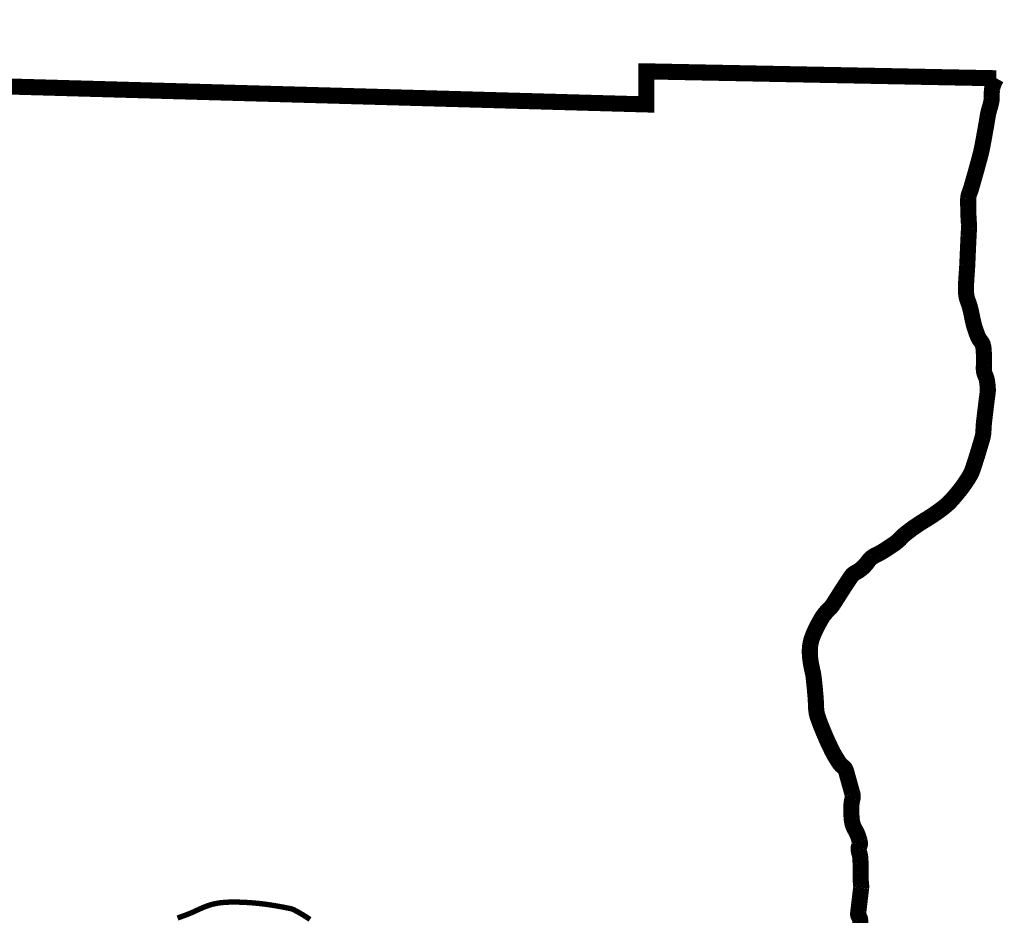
# Model space of a CAD drawing. Extents: x 0.5 to 9, y 11.5 to 22.5.
# Tile 168 of 169: x 7.893 to 8.317, y 13.48 to 13.865. Entities that reach past the tile are written whole.
import ezdxf

# ---------------------------------------------------------------- set-up
doc = ezdxf.new("R2010")
doc.units = 0
doc.header["$MEASUREMENT"] = 0
doc.layers.add('BELMONT-BORDER', color=5, linetype='CONTINUOUS')
doc.layers.add('FACE', color=160, linetype='CONTINUOUS')

msp = doc.modelspace()

# ---------------------------------------------------------------- linework, layer by layer
at = {"layer": 'BELMONT-BORDER', "color": 7, "const_width": 0.00691}
msp.add_lwpolyline([(7.07115, 12.92333), (7.07995, 13.85875), (7.34729, 13.86131), (7.34741, 13.85129), (8.16266, 13.82837), (8.16273, 13.84258), (8.31313, 13.83961)], dxfattribs=at)
msp.add_lwpolyline([(8.2546, 13.47585, 0.042798), (8.25463, 13.4778, 0.147885), (8.25407, 13.47929, -0.194316), (8.25374, 13.48047, -0.002644), (8.25401, 13.48278, 0.001533), (8.25448, 13.48676, 0.000167), (8.25501, 13.49129, 0.002446), (8.25505, 13.4916, 0.058399), (8.25503, 13.49298, -0.028804), (8.25484, 13.49576, -0.008123), (8.25485, 13.49829, 0.009336), (8.25486, 13.50083, 0.009851), (8.25481, 13.50214, 0.005039), (8.25465, 13.50472, 0.063836), (8.2543, 13.50642, -0.062086), (8.25394, 13.50816, -0.155581), (8.25425, 13.50952, 0.162501), (8.25453, 13.51083, 0.039146), (8.25434, 13.51188, 0.019266), (8.25369, 13.51395, 0.051338), (8.25241, 13.51663, -0.063951), (8.25144, 13.5188, -0.050097), (8.25101, 13.52105, -0.023551), (8.25079, 13.52591, -0.064423), (8.25133, 13.52994, 0.133949), (8.25131, 13.53192, 0.000137), (8.25107, 13.5328, 0.000035), (8.25011, 13.53623, 0.000059), (8.24872, 13.54119, 0.000313), (8.24846, 13.54211, 0.1759), (8.24749, 13.54346, -0.099608), (8.24549, 13.54552, -0.007684), (8.24381, 13.5482, -0.016767), (8.2431, 13.54947, -0.005872), (8.2418, 13.55207, -0.006046), (8.24059, 13.55463, -0.006159), (8.23978, 13.55647, -0.002978), (8.23817, 13.5603, -0.018533), (8.23634, 13.56524, -0.044957), (8.23584, 13.56737, -0.029655), (8.23563, 13.57011, 0.017705), (8.23537, 13.5747, 0.002412), (8.23492, 13.57942, 0.004295), (8.23463, 13.58208, 0.030338), (8.23416, 13.5847, -0.01961), (8.23335, 13.58873, -0.034839), (8.23298, 13.59284, -0.044435), (8.2332, 13.59606, -0.052647), (8.23412, 13.59952, -0.032742), (8.23653, 13.60474, -0.006896), (8.23802, 13.60739, -0.018536), (8.23863, 13.60835, -0.055063), (8.24095, 13.61105, 0.060634), (8.24304, 13.61353, 0.004094), (8.24441, 13.61568, -0.002517), (8.24663, 13.61917, -0.002667), (8.24967, 13.62385, -0.007271), (8.25082, 13.62554, -0.122024), (8.25252, 13.62702, 0.067961), (8.25581, 13.62932, 0.058401), (8.2582, 13.6321, -0.093443), (8.25981, 13.63374, -0.044105), (8.26181, 13.63487, 0.03269), (8.26453, 13.63634, 0.008987), (8.26867, 13.63905, 0.020323), (8.27043, 13.64035, 0.038931), (8.27222, 13.64204, -0.039161), (8.27401, 13.64373, -0.012183), (8.27687, 13.64591, -0.011703), (8.27996, 13.64805, -0.009097), (8.28245, 13.64962, 0.007942), (8.28531, 13.65142, 0.011581), (8.28763, 13.653, 0.008333), (8.29075, 13.65533, 0.040823), (8.29336, 13.65771, 0.022202), (8.29757, 13.66264, 0.028135), (8.30149, 13.6683, 0.055127), (8.30299, 13.67148, 0.005018), (8.304, 13.67454, 0.003509), (8.30537, 13.67894, 0.002576), (8.30716, 13.68494, 0.021431), (8.30734, 13.68567, 0.042111), (8.30762, 13.68805, -0.02204), (8.30796, 13.69259, -0.000345), (8.30849, 13.69698, -0.000454), (8.30889, 13.70033, -0.003055), (8.30917, 13.7025, 0.003074), (8.30945, 13.70467, 0.046227), (8.3095, 13.70618, 0.021537), (8.30916, 13.70942, 0.074331), (8.30838, 13.71195, -0.091163), (8.30782, 13.71404, -0.038585), (8.30781, 13.71612, 0.024519), (8.30788, 13.71938, 0.01373), (8.30767, 13.72332, 0.038329), (8.30745, 13.72472, 0.119853), (8.30653, 13.72651, -0.086595), (8.30511, 13.72889, -0.010577), (8.30397, 13.73207, -0.018129), (8.30342, 13.73396, -0.016431), (8.3028, 13.73676, 0.013009), (8.30204, 13.7403, 0.035361), (8.30092, 13.74383, -0.055809), (8.3003, 13.7461, -0.036436), (8.30012, 13.74826, -0.017567), (8.30023, 13.75275, -0.003901), (8.30053, 13.75707, 0.007515), (8.30066, 13.75931, 0.000808), (8.30086, 13.76377, -0.000521), (8.30106, 13.76822, -0.001751), (8.30123, 13.77173, 0.003697), (8.30141, 13.77524, 0.029137), (8.30137, 13.77714, -0.011245), (8.30112, 13.78207, -0.010117), (8.30106, 13.78777, -0.053041), (8.30119, 13.78886, -0.035791), (8.30165, 13.79039, 0.021189), (8.30252, 13.79297, 0.000995), (8.30393, 13.79791, 0.001659), (8.30476, 13.80088, 0.003277), (8.30629, 13.80652, 0.009095), (8.30679, 13.80856, 0.009058), (8.30722, 13.81066, 0.002443), (8.30863, 13.81846, 0.002868), (8.3091, 13.82117, -0.002647), (8.30956, 13.82389, -0.033092), (8.31021, 13.82652, 0.027125), (8.31103, 13.82972, 0.05683), (8.31117, 13.8314, -0.030831), (8.31128, 13.83451, -0.063579), (8.31173, 13.83655, -0.039453), (8.31313, 13.83961)], format="xyb", dxfattribs=at)
at = {"layer": 'FACE', "color": 7, "const_width": 0.0023}
msp.add_lwpolyline([(7.96122, 13.47861), (7.96271, 13.47915), (7.96416, 13.47967), (7.96558, 13.4802), (7.96695, 13.48077), (7.96829, 13.48136), (7.96961, 13.48197), (7.97093, 13.48257), (7.97226, 13.48315), (7.9736, 13.48368), (7.97498, 13.48417), (7.97641, 13.48457), (7.97789, 13.48489), (7.97942, 13.48513), (7.98098, 13.4853), (7.98257, 13.4854), (7.98416, 13.48546), (7.98575, 13.48546), (7.98732, 13.48544), (7.98886, 13.48539), (7.99035, 13.48532), (7.9918, 13.48524), (7.99322, 13.48514), (7.99461, 13.48502), (7.99598, 13.48489), (7.99732, 13.48475), (7.99866, 13.48458), (7.99998, 13.4844), (8.0013, 13.4842), (8.0026, 13.484), (8.00385, 13.48378), (8.00504, 13.48357), (8.00615, 13.48337), (8.00716, 13.48318), (8.00803, 13.48301), (8.00877, 13.48286), (8.00935, 13.48275), (8.00981, 13.48265), (8.01019, 13.48255), (8.01052, 13.48245), (8.01085, 13.48231), (8.01123, 13.48213), (8.01168, 13.48189), (8.01226, 13.48158), (8.013, 13.48118), (8.01393, 13.48066), (8.01508, 13.47998), (8.01649, 13.4791), (8.01817, 13.478)], dxfattribs=at)

doc.saveas('drawing.dxf')
